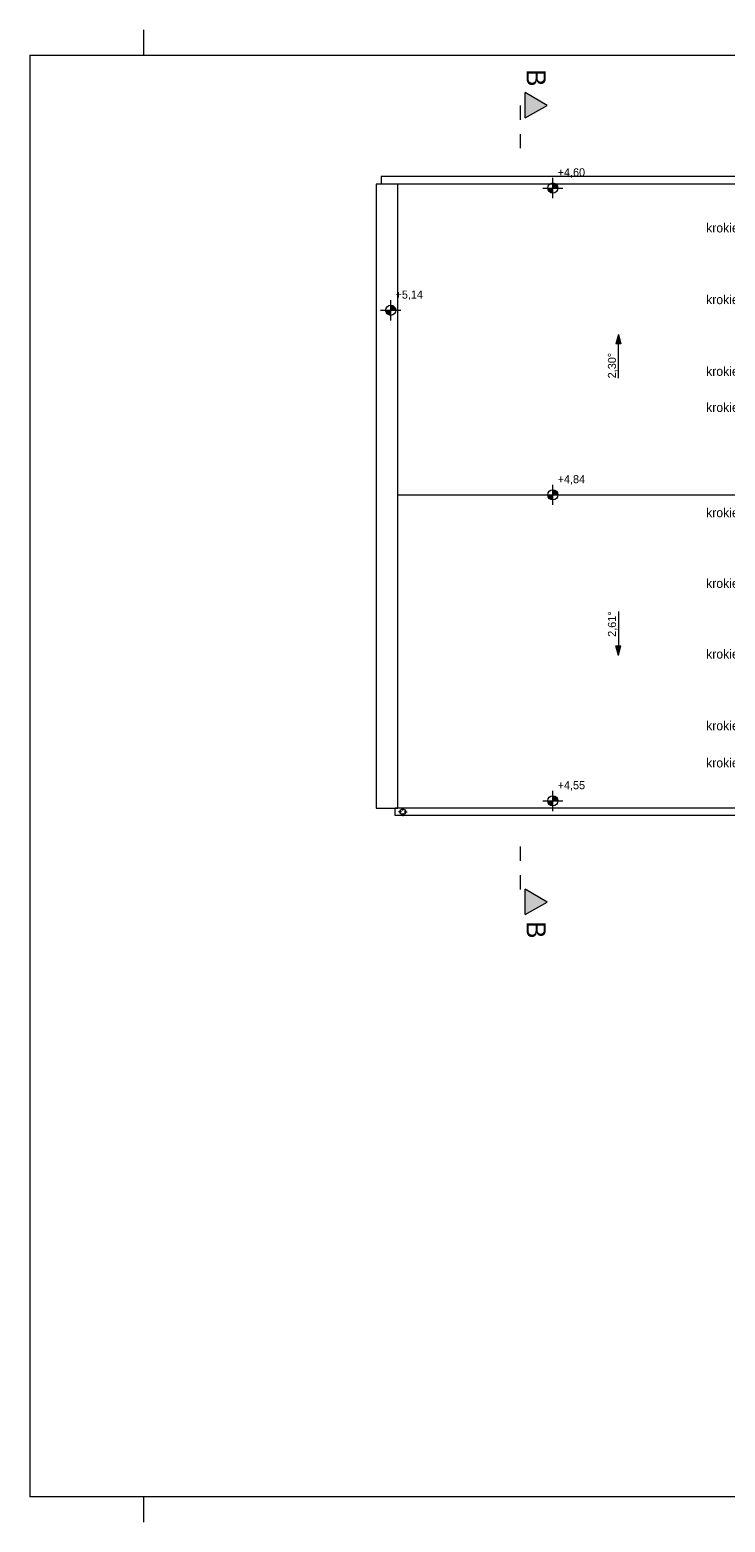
# Model space of a CAD drawing. Extents: x -547885 to -186295, y -25370 to 156194.
# Tile 215 of 256: x -504973 to -491245, y 90744 to 120194. Entities that reach past the tile are written whole.
import ezdxf

# ---------------------------------------------------------------- set-up
doc = ezdxf.new("R2010")
doc.units = 0
doc.header["$MEASUREMENT"] = 0
doc.linetypes.add('Dashed', pattern=[564.444447, 282.222223, -282.222223])
for name, color, linetype, lineweight in [('0_Nr_Pióra__21', 7, 'Continuous', 9), ('ARCH TABELA_Nr_Pióra__21', 7, 'Continuous', 9), ('INWENT DACH_Nr_Pióra__21', 7, 'Continuous', 9), ('INWENT OPISY_Nr_Pióra__21', 7, 'Continuous', 9), ('INWENT OPISY_Nr_Pióra__41', 7, 'Continuous', 15), ('INWENT RZĘDNE_Nr_Pióra__21', 7, 'Continuous', 9)]:
    doc.layers.add(name, color=color, linetype=linetype, lineweight=lineweight)
doc.layers.add('INWENT DACH', color=7, linetype='Continuous')
doc.layers.add('INWENT RZĘDNE', color=7, linetype='Continuous')
for name, color, linetype, lineweight, true_color in [('INWENT DACH_Nr_Pióra__2', 7, 'Continuous', 13, 0x7f7f7f), ('INWENT RURY SPUSTOWE_Nr_Pióra__2', 7, 'Continuous', 13, 0x7f7f7f), ('INWENT.ŚCIANY_Nr_Pióra__2', 7, 'Continuous', 13, 0x7f7f7f)]:
    doc.layers.add(name, color=color, linetype=linetype, lineweight=lineweight, true_color=true_color)
doc.styles.add('GENERATED_STYLE_4', font='txt')
doc.styles.add('GENERATED_STYLE_5', font='txt')
doc.styles.add('GENERATED_STYLE_7', font='txt')

# ---------------------------------------------------------------- blocks, each defined once
blk = doc.blocks.new('Linia_19', base_point=(-493353, 113318))
at = {"layer": 'INWENT DACH_Nr_Pióra__21', "linetype": 'Continuous'}
blk.add_hatch(color=256, dxfattribs=at).paths.add_polyline_path([(-493353, 114185), (-493303, 113998), (-493403, 113998)], flags=0)
at = {"layer": 'INWENT DACH_Nr_Pióra__2', "linetype": 'Continuous'}
blk.add_line((-493353, 113318), (-493353, 113998), dxfattribs=at)
at = {"layer": 'INWENT DACH_Nr_Pióra__21', "linetype": 'Continuous'}
for p, q in [((-493353, 114185), (-493403, 113998)), ((-493303, 113998), (-493403, 113998)), ((-493353, 114185), (-493303, 113998))]:
    blk.add_line(p, q, dxfattribs=at)
blk = doc.blocks.new('Linia_20', base_point=(-493353, 108718))
at = {"layer": 'INWENT DACH_Nr_Pióra__21', "linetype": 'Continuous'}
blk.add_hatch(color=256, dxfattribs=at).paths.add_polyline_path([(-493353, 107850), (-493403, 108037), (-493303, 108037)], flags=0)
at = {"layer": 'INWENT DACH_Nr_Pióra__2', "linetype": 'Continuous'}
blk.add_line((-493353, 108718), (-493353, 108037), dxfattribs=at)
at = {"layer": 'INWENT DACH_Nr_Pióra__21', "linetype": 'Continuous'}
for p, q in [((-493353, 107850), (-493403, 108037)), ((-493403, 108037), (-493303, 108037)), ((-493353, 107850), (-493303, 108037))]:
    blk.add_line(p, q, dxfattribs=at)
blk = doc.blocks.new('Koty wysokościowe_52', base_point=(-494647, 104978))
at = {"layer": 'INWENT RZĘDNE_Nr_Pióra__21', "linetype": 'Continuous'}
for points in [[(-494647, 104978), (-494747, 104978), (-494739, 104939), (-494718, 104907), (-494685, 104885), (-494647, 104878)], [(-494647, 104978), (-494547, 104978), (-494555, 105016), (-494576, 105048), (-494609, 105070), (-494647, 105078)]]:
    blk.add_hatch(color=256, dxfattribs=at).paths.add_polyline_path(points, flags=0)
for p, q in [((-494647, 104778), (-494647, 105178)), ((-494847, 104978), (-494447, 104978))]:
    blk.add_line(p, q, dxfattribs=at)
blk.add_circle((-494647, 104978), 100, dxfattribs=at)
at = {"layer": 'INWENT RZĘDNE_Nr_Pióra__21', "insert": (-494552, 105178), "char_height": 160, "attachment_point": 7, "style": 'GENERATED_STYLE_4'}
blk.add_mtext('{+4,55}', dxfattribs=at)
blk = doc.blocks.new('Koty wysokościowe_53', base_point=(-494647, 111018))
at = {"layer": 'INWENT RZĘDNE_Nr_Pióra__21', "linetype": 'Continuous'}
for points in [[(-494647, 111018), (-494547, 111018), (-494555, 111056), (-494576, 111088), (-494609, 111110), (-494647, 111118)], [(-494647, 111018), (-494747, 111018), (-494739, 110979), (-494718, 110947), (-494685, 110925), (-494647, 110918)]]:
    blk.add_hatch(color=256, dxfattribs=at).paths.add_polyline_path(points, flags=0)
for p, q in [((-494647, 110818), (-494647, 111218)), ((-494847, 111018), (-494447, 111018))]:
    blk.add_line(p, q, dxfattribs=at)
blk.add_circle((-494647, 111018), 100, dxfattribs=at)
at = {"layer": 'INWENT RZĘDNE_Nr_Pióra__21', "insert": (-494552, 111218), "char_height": 160, "attachment_point": 7, "style": 'GENERATED_STYLE_4'}
blk.add_mtext('{+4,84}', dxfattribs=at)
blk = doc.blocks.new('Koty wysokościowe_54', base_point=(-494647, 117073))
at = {"layer": 'INWENT RZĘDNE_Nr_Pióra__21', "linetype": 'Continuous'}
for points in [[(-494647, 117073), (-494747, 117073), (-494739, 117034), (-494718, 117002), (-494685, 116980), (-494647, 116973)], [(-494647, 117073), (-494547, 117073), (-494555, 117111), (-494576, 117143), (-494609, 117165), (-494647, 117173)]]:
    blk.add_hatch(color=256, dxfattribs=at).paths.add_polyline_path(points, flags=0)
for p, q in [((-494647, 116873), (-494647, 117273)), ((-494847, 117073), (-494447, 117073))]:
    blk.add_line(p, q, dxfattribs=at)
blk.add_circle((-494647, 117073), 100, dxfattribs=at)
at = {"layer": 'INWENT RZĘDNE_Nr_Pióra__21', "insert": (-494552, 117273), "char_height": 160, "attachment_point": 7, "style": 'GENERATED_STYLE_4'}
blk.add_mtext('{+4,60}', dxfattribs=at)
blk = doc.blocks.new('Koty wysokościowe_55', base_point=(-497848, 114660))
at = {"layer": 'INWENT RZĘDNE_Nr_Pióra__21', "linetype": 'Continuous'}
for points in [[(-497848, 114660), (-497948, 114660), (-497940, 114622), (-497919, 114589), (-497886, 114568), (-497848, 114560)], [(-497848, 114660), (-497748, 114660), (-497756, 114698), (-497777, 114731), (-497810, 114752), (-497848, 114760)]]:
    blk.add_hatch(color=256, dxfattribs=at).paths.add_polyline_path(points, flags=0)
for p, q in [((-497848, 114460), (-497848, 114860)), ((-498048, 114660), (-497648, 114660))]:
    blk.add_line(p, q, dxfattribs=at)
blk.add_circle((-497848, 114660), 100, dxfattribs=at)
at = {"layer": 'INWENT RZĘDNE_Nr_Pióra__21', "insert": (-497753, 114860), "char_height": 160, "attachment_point": 7, "style": 'GENERATED_STYLE_4'}
blk.add_mtext('{+5,14}', dxfattribs=at)

msp = doc.modelspace()

# ---------------------------------------------------------------- hatches: boundary and pattern name
at = {"layer": 'INWENT OPISY_Nr_Pióra__21', "linetype": 'Continuous'}
for points in [[(-494757.1, 118702.6), (-495193.3, 118458.3), (-495193.3, 118958.3)], [(-494757.1, 102977.6), (-495193.3, 102733.3), (-495193.3, 103233.3)]]:
    msp.add_hatch(color=256, dxfattribs=at).paths.add_polyline_path(points, flags=0)

# ---------------------------------------------------------------- linework, layer by layer
at = {"layer": 'ARCH TABELA_Nr_Pióra__21', "linetype": 'Continuous'}
for p, q in [((-502723.3, 119694.2), (-502723.3, 120194.2)), ((-502723.3, 119694.2), (-502723.3, 120194.2)), ((-504973.3, 119694.2), (-464223.3, 119694.2)), ((-504973.3, 119694.2), (-504973.3, 91244.2)), ((-464223.3, 91244.2), (-504973.3, 91244.2)), ((-502723.3, 90744.2), (-502723.3, 91244.2)), ((-502723.3, 90744.2), (-502723.3, 91244.2))]:
    msp.add_line(p, q, dxfattribs=at)
at = {"layer": 'INWENT DACH_Nr_Pióra__2', "linetype": 'Continuous'}
for p, q in [((-488783.3, 117147.6), (-498038.3, 117147.6)), ((-497708.3, 111017.6), (-488948.3, 111017.6)), ((-489098.3, 104837.6), (-497758.3, 104837.6))]:
    msp.add_line(p, q, dxfattribs=at)
at = {"layer": 'INWENT DACH_Nr_Pióra__21', "linetype": 'Continuous'}
for p, q in [((-497608.3, 104787.6), (-497608.3, 104847.6)), ((-497633.3, 104762.6), (-497693.3, 104762.6)), ((-497608.3, 104737.6), (-497608.3, 104677.6)), ((-497583.3, 104762.6), (-497523.3, 104762.6))]:
    msp.add_line(p, q, dxfattribs=at)
msp.add_circle((-497608.3, 104762.6), 55, dxfattribs=at)
at = {"layer": 'INWENT OPISY_Nr_Pióra__41', "linetype": 'Dashed'}
for p, q in [((-495293.3, 118702.6), (-495293.3, 117602.6)), ((-495293.3, 104077.6), (-495293.3, 102977.6))]:
    msp.add_line(p, q, dxfattribs=at)
at = {"layer": 'INWENT OPISY_Nr_Pióra__41', "linetype": 'Continuous'}
for p, q in [((-495193.3, 118458.3), (-495193.3, 118958.3)), ((-494757.1, 118702.6), (-495193.3, 118958.3)), ((-495193.3, 118458.3), (-494757.1, 118702.6)), ((-495193.3, 102733.3), (-495193.3, 103233.3)), ((-494757.1, 102977.6), (-495193.3, 103233.3)), ((-495193.3, 102733.3), (-494757.1, 102977.6))]:
    msp.add_line(p, q, dxfattribs=at)
at = {"layer": 'INWENT RURY SPUSTOWE_Nr_Pióra__2', "linetype": 'Continuous'}
for p, q in [((-488783.3, 117297.6), (-498038.3, 117297.6)), ((-498038.3, 117297.6), (-498038.3, 117147.6)), ((-497758.3, 104687.6), (-497758.3, 104837.6)), ((-489098.3, 104687.6), (-497758.3, 104687.6))]:
    msp.add_line(p, q, dxfattribs=at)
at = {"layer": 'INWENT.ŚCIANY_Nr_Pióra__2', "linetype": 'Continuous'}
for p, q in [((-497708.3, 117147.6), (-498138.3, 117147.6)), ((-498138.3, 117147.6), (-498138.3, 104837.6)), ((-497708.3, 104837.6), (-497708.3, 117147.6)), ((-498138.3, 104837.6), (-497708.3, 104837.6))]:
    msp.add_line(p, q, dxfattribs=at)

# ---------------------------------------------------------------- block references
at = {"layer": 'INWENT DACH', "color": 8, "linetype": 'Continuous', "lineweight": 13, "true_color": 0x7f7f7f}
for name, p in [('Linia_19', (-493353.3, 113317.6)), ('Linia_20', (-493353.3, 108717.6))]:
    msp.add_blockref(name, p, dxfattribs=at)
at = {"layer": 'INWENT RZĘDNE'}
for name, p in [('Koty wysokościowe_54', (-494647, 117072.6)), ('Koty wysokościowe_55', (-497848.1, 114659.9)), ('Koty wysokościowe_53', (-494647, 111017.6)), ('Koty wysokościowe_52', (-494647, 104977.6))]:
    msp.add_blockref(name, p, dxfattribs=at)

# ---------------------------------------------------------------- texts
at = {"layer": '0_Nr_Pióra__21', "linetype": 'Continuous', "char_height": 160, "rotation": 90, "style": 'GENERATED_STYLE_4'}
for s, insert, attachment_point in [('{2,30°}', (-493370, 113317.6), 7), ('{2,61°}', (-493370, 108717.6), 9)]:
    msp.add_mtext(s, dxfattribs=dict(at, insert=insert, attachment_point=attachment_point))
at = {"layer": 'INWENT OPISY_Nr_Pióra__21', "linetype": 'Continuous', "char_height": 380, "attachment_point": 2, "rotation": 270, "style": 'GENERATED_STYLE_7'}
for insert in [(-494786.3, 119247), (-494786.3, 102433.3)]:
    msp.add_mtext('{B}', dxfattribs=dict(at, insert=insert))
at = {"layer": 'INWENT OPISY_Nr_Pióra__21', "linetype": 'Continuous', "char_height": 180, "width": 1722.92, "attachment_point": 6, "style": 'GENERATED_STYLE_5'}
for insert in [(-490014.2, 116134.8), (-490014.2, 114719.8), (-490014.2, 113304.8), (-490014.2, 112592.2), (-490014.2, 110514.8), (-490014.2, 109119.8), (-490014.2, 107724.8), (-490014.2, 106309.8), (-490014.2, 105577.2)]:
    msp.add_mtext('{krokiew 6,5x16 cm}', dxfattribs=dict(at, insert=insert))

doc.saveas('drawing.dxf')
